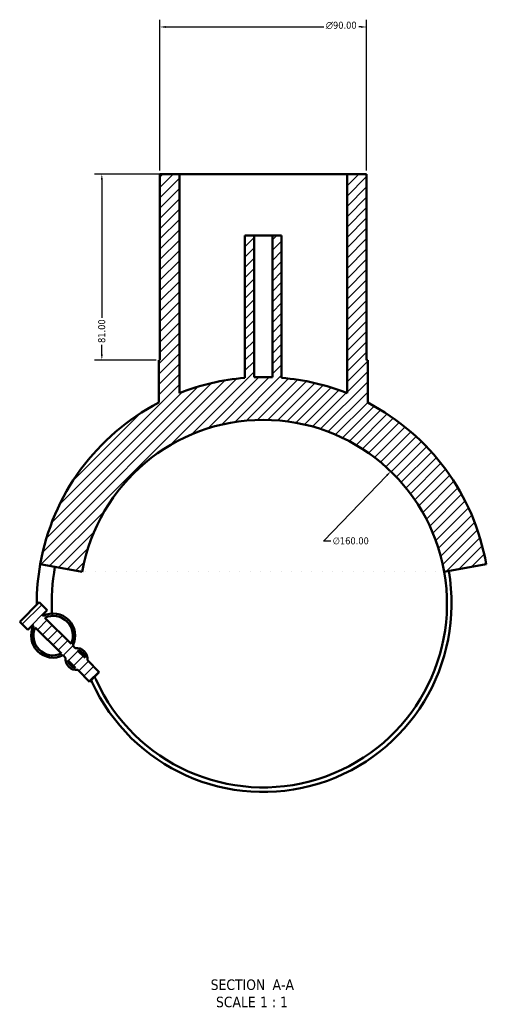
# Model space of a CAD drawing. Header units: millimetres. Extents: x -172 to 1319, y -290 to 862.
# Tile 6 of 6: x 1116 to 1319, y 40 to 469. Entities that reach past the tile are written whole.
import ezdxf

# ---------------------------------------------------------------- set-up
doc = ezdxf.new("R2010")
doc.units = ezdxf.units.MM
for name, color, linetype, lineweight in [('Dimension (ANSI)', 7, 'Continuous', 25), ('Hatch (ANSI)', 7, 'Continuous', 18), ('Symbol (ANSI)', 7, 'Continuous', 25), ('Visible (ANSI)', 7, 'Continuous', 50)]:
    doc.layers.add(name, color=color, linetype=linetype, lineweight=lineweight)
doc.styles.add('Label Text (ANSI)', font='tahoma.ttf')
doc.styles.add('Note Text (ANSI)', font='tahoma.ttf')
doc.dimstyles.new('Default - mm (ANSI)', dxfattribs={"dimtxt": 3.048, "dimasz": 2.5, "dimexe": 3.175, "dimexo": 1.6002, "dimgap": 0.8, "dimtad": 0, "dimtoh": 1, "dimrnd": 1e-08, "dimzin": 4, "dimdsep": 46, "dimtxsty": 'Note Text (ANSI)', "dimcen": 0.09, "dimdle": 10, "dimclrd": 256, "dimclre": 256, "dimclrt": 256, "dimadec": 1, "dimazin": 1, "dimtfac": 1, "dimtofl": 0, "dimtmove": 0, "dimatfit": 3, "dimfxl": 1, "dimtolj": 1, "dimtzin": 4, "dimlwd": -1, "dimlwe": -1, "dimarcsym": 0})

# ---------------------------------------------------------------- blocks, each defined once
blk = doc.blocks.new('*D7')
at = {"layer": 'Defpoints', "color": 0, "transparency": 16777216}
for p in [(1277.32, 271.91), (1166.24, 156.75)]:
    blk.add_point(p, dxfattribs=at)
at = {"layer": 'Dimension (ANSI)', "transparency": 16777216}
for p, q in [((1248.02, 241.54), (1275.58, 270.11)), ((1251.24, 241.54), (1248.02, 241.54))]:
    blk.add_line(p, q, dxfattribs=at)
blk.add_solid([(1275.28, 270.4), (1275.88, 269.82), (1277.32, 271.91)], dxfattribs=at)
at = {"layer": 'Dimension (ANSI)', "transparency": 16777216, "insert": (1252.04, 243.18), "char_height": 3.048, "attachment_point": 1, "style": 'Note Text (ANSI)'}
blk.add_mtext('\\A1;∅160.00', dxfattribs=at)
blk = doc.blocks.new('*D8')
at = {"layer": 'Defpoints', "color": 0, "transparency": 16777216}
for p in [(1266.78, 465.33), (1176.78, 401.33), (1266.78, 401.33)]:
    blk.add_point(p, dxfattribs=at)
at = {"layer": 'Dimension (ANSI)', "transparency": 16777216}
for p, q in [((1176.78, 402.93), (1176.78, 468.51)), ((1266.78, 402.93), (1266.78, 468.51)), ((1179.28, 465.33), (1248.19, 465.33)), ((1264.28, 465.33), (1263.34, 465.33))]:
    blk.add_line(p, q, dxfattribs=at)
for points in [[(1179.28, 465.75), (1179.28, 464.92), (1176.78, 465.33)], [(1264.28, 465.75), (1264.28, 464.92), (1266.78, 465.33)]]:
    blk.add_solid(points, dxfattribs=at)
at = {"layer": 'Dimension (ANSI)', "transparency": 16777216, "insert": (1248.99, 467.63), "char_height": 3.048, "attachment_point": 1, "style": 'Note Text (ANSI)'}
blk.add_mtext('\\A1;{\\fAIGDT|b0|i0;\\ln}\\fTahoma|b0|i0;90.00', dxfattribs=at)
blk = doc.blocks.new('*D9')
at = {"layer": 'Defpoints', "color": 0, "transparency": 16777216}
for p in [(1185.28, 401.33), (1151.51, 320.33), (1176.78, 320.33)]:
    blk.add_point(p, dxfattribs=at)
at = {"layer": 'Dimension (ANSI)', "transparency": 16777216}
for p, q in [((1183.68, 401.33), (1148.33, 401.33)), ((1151.51, 398.83), (1151.51, 338.68)), ((1151.51, 322.83), (1151.51, 326.98)), ((1175.18, 320.33), (1148.33, 320.33))]:
    blk.add_line(p, q, dxfattribs=at)
for points in [[(1151.09, 398.83), (1151.92, 398.83), (1151.51, 401.33)], [(1151.09, 322.83), (1151.92, 322.83), (1151.51, 320.33)]]:
    blk.add_solid(points, dxfattribs=at)
at = {"layer": 'Dimension (ANSI)', "transparency": 16777216, "insert": (1149.91, 327.78), "char_height": 3.048, "attachment_point": 1, "rotation": 90, "style": 'Note Text (ANSI)'}
blk.add_mtext('\\A1;81.00', dxfattribs=at)

msp = doc.modelspace()

# ---------------------------------------------------------------- hatches: boundary and pattern name
at = {"layer": 'Hatch (ANSI)'}
h = msp.add_hatch(dxfattribs=at)
h.set_pattern_fill('ANSI31', color=256, scale=25.4, style=0)
h.set_pattern_definition([(45, (0, 0), (-2.245064, 2.245064), [])])
edge = h.paths.add_edge_path()
edge.add_line((1139.957, 194.973), (1138.872, 196.057))
edge.add_ellipse((1130.303, 200.384), major_axis=(4.327, 8.57), ratio=1, start_angle=270, end_angle=413.58009)
edge.add_line((1125.976, 208.954), (1125.636, 209.294))
edge.add_line((1125.636, 209.294), (1127.757, 211.415))
edge.add_line((1127.757, 211.415), (1124.222, 214.951))
edge.add_line((1124.222, 214.951), (1115.736, 206.465))
edge.add_line((1115.736, 206.465), (1119.272, 202.93))
edge.add_line((1119.272, 202.93), (1121.393, 205.051))
edge.add_line((1121.393, 205.051), (1121.733, 204.711))
edge.add_ellipse((1130.303, 200.384), major_axis=(-4.327, -8.57), ratio=1, start_angle=270, end_angle=413.58009)
edge.add_line((1134.63, 191.815), (1135.714, 190.73))
edge.add_ellipse((1140.485, 190.202), major_axis=(-4.771, 0.528), ratio=1, start_angle=0, end_angle=102.63563)
edge.add_line((1141.013, 185.431), (1146.142, 180.303))
edge.add_line((1146.142, 180.303), (1150.385, 184.545))
edge.add_line((1150.385, 184.545), (1145.256, 189.674))
edge.add_ellipse((1140.485, 190.202), major_axis=(0.528, 4.771), ratio=1, start_angle=270, end_angle=372.63563)
edge = h.paths.add_edge_path(flags=0)
edge.add_line((1138.123, 196.807), (1126.725, 208.205))
edge.add_ellipse((1130.303, 200.384), major_axis=(-3.578, 7.82), ratio=1, start_angle=220.83242, end_angle=360, ccw=False)
edge = h.paths.add_edge_path(flags=0)
edge.add_line((1122.482, 203.962), (1133.881, 192.564))
edge.add_ellipse((1130.303, 200.384), major_axis=(3.578, -7.82), ratio=1, start_angle=220.83242, end_angle=360, ccw=False)
edge = h.paths.add_edge_path(flags=0)
edge.add_line((1144.256, 190.674), (1140.957, 193.973))
edge.add_ellipse((1140.485, 190.202), major_axis=(3.771, -0.472), ratio=1, start_angle=14.27271, end_angle=90, ccw=False)
edge = h.paths.add_edge_path(flags=0)
edge.add_line((1136.715, 189.73), (1140.013, 186.431))
edge.add_ellipse((1140.485, 190.202), major_axis=(-3.771, 0.472), ratio=1, start_angle=14.27271, end_angle=90, ccw=False)
edge = h.paths.add_edge_path()
edge.add_line((1266.779, 320.333), (1266.779, 401.333))
edge.add_line((1266.779, 401.333), (1258.279, 401.333))
edge.add_line((1258.279, 401.333), (1258.279, 305.928))
edge.add_ellipse((1221.779, 214.333), major_axis=(-91.595, 36.5), ratio=1, start_angle=270, end_angle=287.07302)
edge.add_line((1229.779, 312.608), (1229.779, 374.583))
edge.add_line((1229.779, 374.583), (1225.779, 374.583))
edge.add_line((1225.779, 374.583), (1225.779, 312.852))
edge.add_ellipse((1221.779, 214.333), major_axis=(-98.519, 4), ratio=1, start_angle=270, end_angle=274.65002)
edge.add_line((1217.779, 312.852), (1217.779, 374.583))
edge.add_line((1217.779, 374.583), (1213.779, 374.583))
edge.add_line((1213.779, 374.583), (1213.779, 312.608))
edge.add_ellipse((1221.779, 214.333), major_axis=(-98.275, -8), ratio=1, start_angle=270, end_angle=287.07302)
edge.add_line((1185.279, 305.928), (1185.279, 401.333))
edge.add_line((1185.279, 401.333), (1176.779, 401.333))
edge.add_line((1176.779, 401.333), (1176.779, 320.333))
edge.add_line((1176.779, 320.333), (1176.279, 320.333))
edge.add_line((1176.279, 320.333), (1176.279, 301.807))
edge.add_ellipse((1221.779, 214.333), major_axis=(-87.474, -45.5), ratio=1, start_angle=270, end_angle=322.51861)
edge.add_line((1124.677, 231.455), (1142.995, 228.225))
edge.add_ellipse((1221.779, 214.333), major_axis=(13.892, 78.785), ratio=1, start_angle=290, end_angle=450, ccw=False)
edge.add_line((1300.564, 228.225), (1318.881, 231.455))
edge.add_ellipse((1221.779, 214.333), major_axis=(-17.122, 97.102), ratio=1, start_angle=270, end_angle=322.51861)
edge.add_line((1267.279, 301.807), (1267.279, 320.333))
edge.add_line((1267.279, 320.333), (1266.779, 320.333))

# ---------------------------------------------------------------- linework, layer by layer
at = {"layer": 'Visible (ANSI)'}
for p, q in [((1185.279, 401.333), (1176.779, 401.333)), ((1176.779, 401.333), (1176.779, 320.333)), ((1185.279, 305.928), (1185.279, 401.333)), ((1185.279, 401.333), (1258.279, 401.333)), ((1266.779, 401.333), (1258.279, 401.333)), ((1258.279, 401.333), (1258.279, 305.928)), ((1266.779, 320.333), (1266.779, 401.333)), ((1217.779, 374.583), (1213.779, 374.583)), ((1213.779, 374.583), (1213.779, 312.608)), ((1217.779, 312.852), (1217.779, 374.583)), ((1217.779, 374.583), (1225.779, 374.583)), ((1229.779, 374.583), (1225.779, 374.583)), ((1225.779, 374.583), (1225.779, 312.852)), ((1229.779, 312.608), (1229.779, 374.583)), ((1176.779, 320.333), (1176.279, 320.333)), ((1176.279, 320.333), (1176.279, 301.807)), ((1267.279, 320.333), (1266.779, 320.333)), ((1267.279, 301.807), (1267.279, 320.333)), ((1124.677, 231.455), (1142.995, 228.225)), ((1300.564, 228.225), (1318.881, 231.455)), ((1124.222, 214.951), (1115.736, 206.465)), ((1127.757, 211.415), (1124.222, 214.951)), ((1125.636, 209.294), (1127.757, 211.415)), ((1119.272, 202.93), (1115.736, 206.465)), ((1125.976, 208.954), (1125.636, 209.294)), ((1138.123, 196.807), (1126.725, 208.205)), ((1119.272, 202.93), (1121.393, 205.051)), ((1121.393, 205.051), (1121.733, 204.711)), ((1122.482, 203.962), (1133.881, 192.564)), ((1139.957, 194.973), (1138.872, 196.057)), ((1144.256, 190.674), (1140.957, 193.973)), ((1134.63, 191.815), (1135.714, 190.73)), ((1136.715, 189.73), (1140.013, 186.431)), ((1150.385, 184.545), (1145.256, 189.674)), ((1141.013, 185.431), (1146.142, 180.303)), ((1146.142, 180.303), (1150.385, 184.545))]:
    msp.add_line(p, q, dxfattribs=at)
for centre, radius, start, end in [((1221.779, 214.333), 98.6, 87.67499, 92.32501), ((1221.779, 214.333), 98.6, 94.65386, 111.72688), ((1221.779, 214.333), 98.6, 68.27312, 85.34614), ((1221.779, 214.333), 98.6, 117.48139, 170), ((1221.779, 214.333), 98.6, 10, 62.51861), ((1221.779, 214.333), 80, 10, 170), ((1221.779, 214.333), 98.6, 170, 180), ((1221.779, 214.333), 92.09, 170, 182.71501), ((1221.779, 214.333), 82, 204.52193, 10), ((1221.779, 214.333), 80, 204.52193, 10), ((1128.628, 214.333), 5.449, 180, 184.30676), ((1128.628, 214.333), 5.449, 240.40449, 248.62437), ((1130.303, 200.384), 9.6, 333.20996, 116.79004), ((1130.303, 200.384), 8.6, 335.41621, 114.58379), ((1130.303, 200.384), 9.6, 153.20996, 296.79004), ((1130.303, 200.384), 8.6, 155.41621, 294.58379), ((1140.485, 190.202), 4.8, 353.68219, 96.31781), ((1140.485, 190.202), 3.8, 7.13635, 82.86365), ((1140.485, 190.202), 4.8, 173.68219, 276.31781), ((1140.485, 190.202), 3.8, 187.13635, 262.86365), ((1128.872, 171.95), 20.118, 24.52193, 26.73466), ((1128.872, 171.95), 22.118, 24.52193, 28.43652)]:
    msp.add_arc(centre, radius, start, end, dxfattribs=at)

# ---------------------------------------------------------------- texts
at = {"layer": 'Symbol (ANSI)', "char_height": 4.572, "attachment_point": 7, "style": 'Label Text (ANSI)'}
for s, insert in [('SECTION', (1198.886, 46.068)), (' A-A', (1224.121, 46.165)), ('SCALE', (1201.206, 38.555)), (' 1 : 1', (1218.674, 38.637))]:
    msp.add_mtext(s, dxfattribs=dict(at, insert=insert))

# ---------------------------------------------------------------- dimensions: what is measured, and where the dimension line sits
at = {"layer": 'Dimension (ANSI)'}
dim = msp.add_linear_dim(base=(1266.779, 465.333), p1=(1176.779, 401.333), p2=(1266.779, 401.333), angle=180, text='{\\fAIGDT|b0|i0;\\ln}\\fTahoma|b0|i0;<>', dimstyle='Default - mm (ANSI)', override={"dimgap": 0.8, "dimtoh": 0, "dimdec": 2, "dimtol": 0, "dimlim": 0, "dimtp": 0, "dimtm": 0, "dimtdec": 2, "dimatfit": 1}, dxfattribs=at)
dim.commit()
dim.dimension.update_dxf_attribs({"geometry": '*D8', "text_midpoint": (1255.762, 465.333), "dimtype": 160})
dim = msp.add_linear_dim(base=(1151.508, 320.333), p1=(1185.279, 401.333), p2=(1176.779, 320.333), angle=90, dimstyle='Default - mm (ANSI)', override={"dimgap": 0.8, "dimtoh": 0, "dimdec": 2, "dimtol": 0, "dimlim": 0, "dimtp": 0, "dimtm": 0, "dimtdec": 2, "dimatfit": 1}, dxfattribs=at)
dim.commit()
dim.dimension.update_dxf_attribs({"geometry": '*D9', "text_midpoint": (1151.508, 332.833), "dimtype": 160})
dim = msp.add_diameter_dim_2p(p1=(1166.24, 156.754), p2=(1277.319, 271.912), dimstyle='Default - mm (ANSI)', override={"dimgap": 0.8, "dimtih": 1, "dimdec": 2, "dimlfac": 1, "dimtol": 0, "dimlim": 0, "dimtp": 0, "dimtm": 0, "dimtdec": 2}, dxfattribs=at)
dim.commit()
dim.dimension.update_dxf_attribs({"geometry": '*D7', "text_midpoint": (1259.884, 241.541), "dimtype": 163})

doc.saveas('drawing.dxf')
